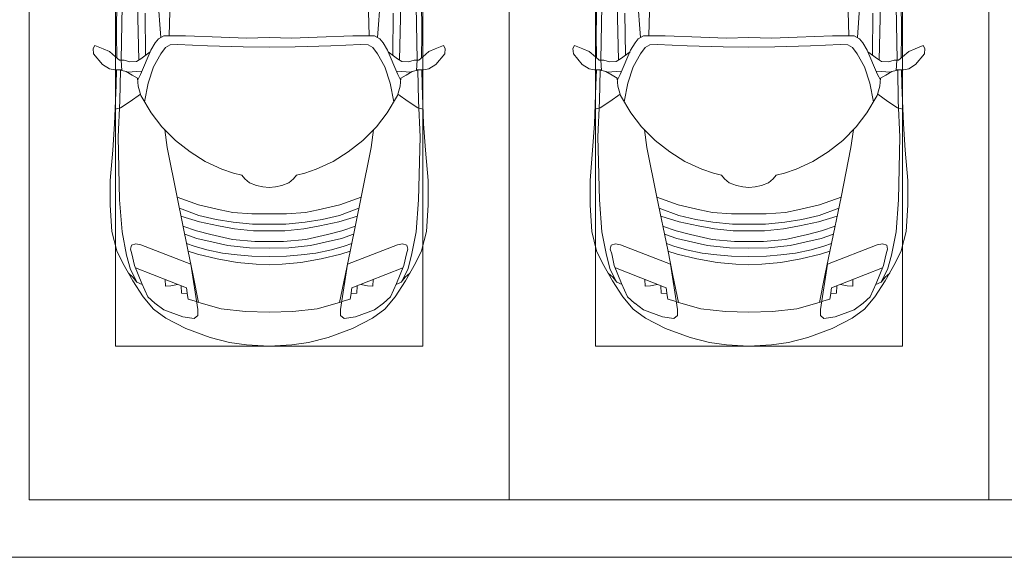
# Model space of a CAD drawing. Header units: millimetres. Extents: x -32229 to 169101, y -13689 to 125138.
# Tile 189 of 256: x 73685 to 78816, y 98750 to 101550. Entities that reach past the tile are written whole.
import ezdxf

# ---------------------------------------------------------------- set-up
doc = ezdxf.new("R2010")
doc.units = ezdxf.units.MM
for name, color, linetype, lineweight in [('A-DETL-GENF-OTLN', 7, 'Continuous', 18), ('A-FLOR-____-OTLN', 7, 'Continuous', 18), ('A-GENM-____-OTLN', 7, 'Continuous', 18), ('C-PRKG-____-OTLN', 7, 'Continuous', 18)]:
    doc.layers.add(name, color=color, linetype=linetype, lineweight=lineweight)

# ---------------------------------------------------------------- blocks, each defined once
blk = doc.blocks.new('АР_Машиноместо - 4900x2400_М__5300х2500_-V11--01 ЭМ')
at = {"layer": 'A-DETL-GENF-OTLN', "color": 253, "lineweight": 13, "true_color": 0xaaaaaa}
for p, q in [((1044.2, -818.6), (943.3, -845.1)), ((1132.7, -806), (1044.2, -818.6)), ((1250, -800), (1132.7, -806)), ((1250, -800), (1367.3, -806)), ((1367.3, -806), (1455.8, -818.6)), ((1455.8, -818.6), (1556.7, -845.1)), ((943.3, -845.1), (815.8, -891)), ((1556.7, -845.1), (1684.2, -891)), ((815.8, -891), (711.9, -946.2)), ((1684.2, -891), (1788.1, -946.2)), ((711.9, -946.2), (647.2, -992.8)), ((800.1, -952.6), (700.9, -989.1)), ((859, -944.1), (800.1, -952.6)), ((877.7, -958.9), (859, -944.1)), ((877.7, -991.4), (877.7, -958.9)), ((1622.3, -958.9), (1641, -944.1)), ((1622.3, -991.4), (1622.3, -958.9)), ((1641, -944.1), (1699.9, -952.6)), ((1699.9, -952.6), (1799.1, -989.1)), ((1788.1, -946.2), (1852.8, -992.8)), ((647.2, -992.8), (593.2, -1056.8)), ((654.7, -1024.4), (617.9, -1057.3)), ((700.9, -989.1), (655, -1024.3)), ((841.1, -1225.9), (877.7, -991.4)), ((1000.2, -994.5), (871.4, -1031.3)), ((1127.4, -979.8), (1000.2, -994.5)), ((1250, -977.6), (1127.4, -979.8)), ((1250, -977.6), (1372.6, -979.8)), ((1372.6, -979.8), (1499.8, -994.5)), ((1499.8, -994.5), (1628.6, -1031.3)), ((1658.9, -1225.9), (1622.3, -991.4)), ((1799.1, -989.1), (1845, -1024.3)), ((1845.3, -1024.4), (1882.1, -1057.3)), ((1852.8, -992.8), (1906.8, -1056.8)), ((593.2, -1056.8), (539.3, -1140.4)), ((617.9, -1057.3), (586.9, -1126.3)), ((882.6, -1027.5), (853.8, -1167.4)), ((1617.4, -1027.5), (1646.2, -1167.4)), ((1882.1, -1057.3), (1913.1, -1126.3)), ((1906.8, -1056.8), (1960.7, -1140.4)), ((586.9, -1126.3), (548.2, -1220.1)), ((589, -1121.6), (561.3, -1132.6)), ((1911, -1121.6), (1938.7, -1132.6)), ((1913.1, -1126.3), (1951.8, -1220.1)), ((539.3, -1140.4), (487.4, -1232.1)), ((540.4, -1159.6), (516.2, -1180.5)), ((561.3, -1132.6), (540.4, -1159.6)), ((853.8, -1167.4), (826.8, -1300.9)), ((1646.2, -1167.4), (1673.2, -1300.9)), ((1938.7, -1132.6), (1959.6, -1159.6)), ((1959.6, -1159.6), (1983.8, -1180.5)), ((1960.7, -1140.4), (2012.6, -1232.1)), ((548.2, -1220.1), (535, -1280.6)), ((580.7, -1327.1), (841.1, -1225.9)), ((1182.5, -1227.5), (1084.1, -1236)), ((1250, -1223.7), (1182.5, -1227.5)), ((1250, -1223.7), (1317.5, -1227.5)), ((1317.5, -1227.5), (1415.9, -1236)), ((1919.3, -1327.1), (1658.9, -1225.9)), ((1951.8, -1220.1), (1965, -1280.6)), ((487.4, -1232.1), (455.7, -1296.1)), ((535, -1280.6), (527.2, -1305.2)), ((876.3, -1278.7), (828.3, -1293.7)), ((978.6, -1254.6), (876.3, -1278.7)), ((1084.1, -1236), (978.6, -1254.6)), ((1083.6, -1274.6), (1007.1, -1283.7)), ((1159.1, -1267.9), (1083.6, -1274.6)), ((1250, -1266.6), (1159.1, -1267.9)), ((1250, -1266.6), (1340.9, -1267.9)), ((1340.9, -1267.9), (1416.4, -1274.6)), ((1415.9, -1236), (1521.4, -1254.6)), ((1416.4, -1274.6), (1492.9, -1283.7)), ((1521.4, -1254.6), (1623.7, -1278.7)), ((1623.7, -1278.7), (1671.7, -1293.7)), ((1965, -1280.6), (1972.8, -1305.2)), ((2012.6, -1232.1), (2044.3, -1296.1)), ((455.7, -1296.1), (430.8, -1396.6)), ((527.2, -1305.2), (531.8, -1326)), ((531.8, -1326), (554.4, -1333.3)), ((554.4, -1333.3), (580.7, -1327.1)), ((826.8, -1300.9), (770, -1576.5)), ((859.1, -1321.2), (819.9, -1334.4)), ((925.2, -1301.6), (859.1, -1321.2)), ((1007.1, -1283.7), (925.2, -1301.6)), ((1035, -1323.2), (958.3, -1341.1)), ((1148.3, -1312.4), (1035, -1323.2)), ((1250, -1309.3), (1148.3, -1312.4)), ((1250, -1309.3), (1351.7, -1312.4)), ((1351.7, -1312.4), (1465, -1323.2)), ((1465, -1323.2), (1541.7, -1341.1)), ((1492.9, -1283.7), (1574.8, -1301.6)), ((1574.8, -1301.6), (1640.9, -1321.2)), ((1640.9, -1321.2), (1680.1, -1334.4)), ((1673.2, -1300.9), (1730, -1576.5)), ((1945.6, -1333.3), (1919.3, -1327.1)), ((1968.2, -1326), (1945.6, -1333.3)), ((1972.8, -1305.2), (1968.2, -1326)), ((2044.3, -1296.1), (2069.2, -1396.6)), ((873.8, -1361.2), (809.9, -1383.1)), ((945.3, -1380.6), (871.4, -1401.1)), ((958.3, -1341.1), (873.8, -1361.2)), ((1059, -1354.8), (945.3, -1380.6)), ((1174.5, -1344.2), (1059, -1354.8)), ((1250, -1344.9), (1174.5, -1344.2)), ((1250, -1344.9), (1325.5, -1344.2)), ((1325.5, -1344.2), (1441, -1354.8)), ((1441, -1354.8), (1554.7, -1380.6)), ((1541.7, -1341.1), (1626.2, -1361.2)), ((1554.7, -1380.6), (1628.6, -1401.1)), ((1626.2, -1361.2), (1690.1, -1383.1)), ((430.8, -1396.6), (422, -1534.1)), ((871.4, -1401.1), (800.5, -1424.6)), ((986.2, -1425.6), (887, -1446.5)), ((1070, -1410.4), (986.2, -1425.6)), ((1163.9, -1435.1), (1061.9, -1445.7)), ((1168.3, -1399.8), (1070, -1410.4)), ((1250, -1435.1), (1163.9, -1435.1)), ((1250, -1400.1), (1168.3, -1399.8)), ((1250, -1400.1), (1331.7, -1399.8)), ((1250, -1435.1), (1336.1, -1435.1)), ((1331.7, -1399.8), (1430, -1410.4)), ((1336.1, -1435.1), (1438.1, -1445.7)), ((1430, -1410.4), (1513.8, -1425.6)), ((1513.8, -1425.6), (1613, -1446.5)), ((1628.6, -1401.1), (1699.5, -1424.6)), ((2069.2, -1396.6), (2078, -1534.1)), ((884.3, -1480.8), (782, -1518.1)), ((887, -1446.5), (790.4, -1477.3)), ((973.4, -1459.7), (884.3, -1480.8)), ((1061.9, -1445.7), (973.4, -1459.7)), ((1438.1, -1445.7), (1526.6, -1459.7)), ((1526.6, -1459.7), (1615.7, -1480.8)), ((1613, -1446.5), (1709.6, -1477.3)), ((1615.7, -1480.8), (1718, -1518.1)), ((422, -1534.1), (422, -1662.9)), ((881.7, -1536.4), (770, -1576.5)), ((994.9, -1509.3), (881.7, -1536.4)), ((1060, -1496.1), (994.9, -1509.3)), ((1159.3, -1489.1), (1060, -1496.1)), ((1250, -1488.3), (1159.3, -1489.1)), ((1250, -1488.3), (1340.7, -1489.1)), ((1340.7, -1489.1), (1440, -1496.1)), ((1440, -1496.1), (1505.1, -1509.3)), ((1505.1, -1509.3), (1618.3, -1536.4)), ((1618.3, -1536.4), (1730, -1576.5)), ((2078, -1534.1), (2078, -1662.9)), ((770, -1576.5), (718.3, -1834.2)), ((1730, -1576.5), (1781.7, -1834.2)), ((1184.7, -1635.7), (1147.5, -1650.5)), ((1217.8, -1629.1), (1184.7, -1635.7)), ((1217.8, -1629.1), (1250, -1626.8)), ((1282.2, -1629.1), (1250, -1626.8)), ((1282.2, -1629.1), (1315.3, -1635.7)), ((1315.3, -1635.7), (1352.5, -1650.5)), ((422, -1662.9), (434.8, -1820.7)), ((1107.2, -1689.8), (1064.9, -1700.5)), ((1123.5, -1670.9), (1107.2, -1689.8)), ((1147.5, -1650.5), (1123.5, -1670.9)), ((1352.5, -1650.5), (1376.5, -1670.9)), ((1376.5, -1670.9), (1392.8, -1689.8)), ((1392.8, -1689.8), (1435.1, -1700.5)), ((2078, -1662.9), (2065.2, -1820.7)), ((1004.2, -1721.4), (917, -1761.1)), ((1064.9, -1700.5), (1004.2, -1721.4)), ((1435.1, -1700.5), (1495.8, -1721.4)), ((1495.8, -1721.4), (1583, -1761.1)), ((917, -1761.1), (837.5, -1812.1)), ((1583, -1761.1), (1662.5, -1812.1)), ((434.8, -1820.7), (444.9, -1956.8)), ((718.3, -1834.2), (705.7, -1926.7)), ((837.5, -1812.1), (761.1, -1871.7)), ((1662.5, -1812.1), (1738.9, -1871.7)), ((1781.7, -1834.2), (1794.3, -1926.7)), ((2065.2, -1820.7), (2055.1, -1956.8)), ((761.1, -1871.7), (690.7, -1941.6)), ((1738.9, -1871.7), (1809.3, -1941.6)), ((690.7, -1941.6), (634.6, -2015)), ((1809.3, -1941.6), (1865.4, -2015)), ((444.9, -1956.8), (453, -2159.1)), ((2055.1, -1956.8), (2047, -2159.1)), ((475.1, -2041), (447.5, -2034.4)), ((525.5, -2074.6), (475.1, -2041)), ((634.6, -2015), (580.7, -2105.7)), ((1865.4, -2015), (1919.3, -2105.7)), ((1974.5, -2074.6), (2024.9, -2041)), ((2024.9, -2041), (2052.5, -2034.4)), ((578.8, -2112.6), (525.5, -2074.6)), ((619.7, -2168.6), (600.3, -2072.7)), ((1880.3, -2168.6), (1899.7, -2072.7)), ((1921.2, -2112.6), (1974.5, -2074.6)), ((567.1, -2153.8), (564.3, -2195.4)), ((580.7, -2105.7), (567.1, -2153.8)), ((1919.3, -2105.7), (1932.9, -2153.8)), ((1932.9, -2153.8), (1935.7, -2195.4)), ((453, -2159.1), (455, -2238.9)), ((564.3, -2195.4), (536.7, -2211.8)), ((579.9, -2213.8), (564.9, -2186.5)), ((647.3, -2254.2), (619.7, -2168.6)), ((1852.7, -2254.2), (1880.3, -2168.6)), ((1920.1, -2213.8), (1935.1, -2186.5)), ((1935.7, -2195.4), (1963.3, -2211.8)), ((2047, -2159.1), (2045, -2238.9)), ((381.7, -2266.4), (417.4, -2243.4)), ((417.4, -2243.4), (445.1, -2238.7)), ((445.1, -2238.7), (481.8, -2239.5)), ((505.1, -2230), (467.5, -2239.2)), ((482, -2235.6), (479.1, -2288.7)), ((536.7, -2211.8), (505.1, -2230)), ((586.6, -2231.3), (510.1, -2227.1)), ((600.8, -2263), (579.9, -2213.8)), ((685.1, -2322.3), (647.3, -2254.2)), ((1814.9, -2322.3), (1852.7, -2254.2)), ((1899.2, -2263), (1920.1, -2213.8)), ((1913.4, -2231.3), (1989.9, -2227.1)), ((1963.3, -2211.8), (1994.9, -2230)), ((1994.9, -2230), (2032.5, -2239.2)), ((2018, -2235.6), (2020.9, -2288.7)), ((2054.9, -2238.7), (2018.2, -2239.5)), ((2082.6, -2243.4), (2054.9, -2238.7)), ((2118.3, -2266.4), (2082.6, -2243.4)), ((335.2, -2322.3), (381.7, -2266.4)), ((449.8, -2306.1), (417.4, -2333.8)), ((470, -2290), (449.8, -2306.1)), ((454.5, -2423.6), (456, -2301.1)), ((493.6, -2288.6), (470, -2290)), ((523.3, -2281.2), (493.6, -2288.6)), ((559, -2282.6), (523.3, -2281.2)), ((580.6, -2296), (559, -2282.6)), ((630.6, -2332.9), (580.6, -2296)), ((633.8, -2340.5), (600.8, -2263)), ((1866.2, -2340.5), (1899.2, -2263)), ((1869.4, -2332.9), (1919.4, -2296)), ((1919.4, -2296), (1941, -2282.6)), ((1941, -2282.6), (1976.7, -2281.2)), ((1976.7, -2281.2), (2006.4, -2288.6)), ((2006.4, -2288.6), (2030, -2290)), ((2030, -2290), (2050.2, -2306.1)), ((2045.5, -2423.6), (2044, -2301.1)), ((2050.2, -2306.1), (2082.6, -2333.8)), ((2164.8, -2322.3), (2118.3, -2266.4)), ((333.1, -2350.6), (335.2, -2322.3)), ((341.2, -2366.2), (333.1, -2350.6)), ((384.4, -2347.9), (341.2, -2366.2)), ((417.4, -2333.8), (384.4, -2347.9)), ((603.5, -2534.3), (606.1, -2314.9)), ((656.7, -2380.3), (633.8, -2340.5)), ((710, -2355.4), (685.1, -2322.3)), ((734.3, -2368.8), (710, -2355.4)), ((1115.2, -2358.7), (929.1, -2364.1)), ((1250, -2357.8), (1115.2, -2358.7)), ((1250, -2357.8), (1384.8, -2358.7)), ((1384.8, -2358.7), (1570.9, -2364.1)), ((1765.7, -2368.8), (1790, -2355.4)), ((1790, -2355.4), (1814.9, -2322.3)), ((1843.3, -2380.3), (1866.2, -2340.5)), ((1896.5, -2534.3), (1893.9, -2314.9)), ((2082.6, -2333.8), (2115.6, -2347.9)), ((2115.6, -2347.9), (2158.8, -2366.2)), ((2158.8, -2366.2), (2166.9, -2350.6)), ((2166.9, -2350.6), (2164.8, -2322.3)), ((672.8, -2399.7), (656.7, -2380.3)), ((684.8, -2406.5), (667.8, -2638.3)), ((700.6, -2415.4), (672.8, -2399.7)), ((772.7, -2371.5), (734.3, -2368.8)), ((929.1, -2364.1), (772.7, -2371.5)), ((999.2, -2409.3), (813.8, -2416.7)), ((1132.7, -2404.6), (999.2, -2409.3)), ((1250, -2406.6), (1132.7, -2404.6)), ((1250, -2406.6), (1367.3, -2404.6)), ((1367.3, -2404.6), (1500.8, -2409.3)), ((1500.8, -2409.3), (1686.2, -2416.7)), ((1570.9, -2364.1), (1727.3, -2371.5)), ((1727.3, -2371.5), (1765.7, -2368.8)), ((1799.4, -2415.4), (1827.2, -2399.7)), ((1815.2, -2406.5), (1832.2, -2638.3)), ((1827.2, -2399.7), (1843.3, -2380.3)), ((456.8, -2613.6), (454.5, -2423.6)), ((813.8, -2416.7), (700.6, -2415.4)), ((1686.2, -2416.7), (1799.4, -2415.4)), ((2043.2, -2613.6), (2045.5, -2423.6))]:
    blk.add_line(p, q, dxfattribs=at)
at = {"layer": 'A-DETL-GENF-OTLN', "color": 254, "lineweight": 13, "true_color": 0xd4d4d4}
for p, q in [((792.9, -1076.2), (791.2, -1114.5)), ((823.3, -1074.4), (792.9, -1076.2)), ((824.1, -1063.7), (818.8, -1102.9)), ((827.7, -1045), (824.1, -1063.7)), ((871.3, -1031.9), (827.7, -1045)), ((1628.7, -1031.9), (1672.3, -1045)), ((1672.3, -1045), (1675.9, -1063.7)), ((1675.9, -1063.7), (1681.2, -1102.9)), ((1676.7, -1074.4), (1707.1, -1076.2)), ((1707.1, -1076.2), (1708.8, -1114.5)), ((818.8, -1102.9), (554, -1208.1)), ((709.1, -1112.7), (708.2, -1146.9)), ((737.7, -1113.6), (709.1, -1112.7)), ((772.6, -1121.3), (737.7, -1113.6)), ((1681.2, -1102.9), (1946, -1208.1)), ((1727.4, -1121.3), (1762.3, -1113.6)), ((1762.3, -1113.6), (1790.9, -1112.7)), ((1790.9, -1112.7), (1791.8, -1146.9)), ((561.7, -1132.1), (527.9, -1198.6)), ((1938.3, -1132.1), (1972.1, -1198.6)), ((527.9, -1198.6), (507.4, -1274.3)), ((1972.1, -1198.6), (1992.6, -1274.3)), ((507.4, -1274.3), (483.4, -1395.6)), ((1992.6, -1274.3), (2016.6, -1395.6)), ((483.4, -1395.6), (470.9, -1561.4)), ((2016.6, -1395.6), (2029.1, -1561.4)), ((470.9, -1561.4), (462.8, -1889.5)), ((2029.1, -1561.4), (2037.2, -1889.5)), ((462.8, -1889.5), (471.8, -2077.7)), ((2037.2, -1889.5), (2028.2, -2077.7)), ((471.8, -2077.7), (474.5, -2239.3)), ((2028.2, -2077.7), (2025.5, -2239.3)), ((483.3, -2571.4), (478, -2290)), ((570.6, -2291.4), (564.4, -2580.5)), ((1929.4, -2291.4), (1935.6, -2580.5)), ((2016.7, -2571.4), (2022, -2290)), ((728.4, -2415.7), (733.8, -2606.7)), ((1771.6, -2415.7), (1766.2, -2606.7))]:
    blk.add_line(p, q, dxfattribs=at)
at = {"layer": 'C-PRKG-____-OTLN', "color": 253, "lineweight": 13, "true_color": 0xaaaaaa}
for p, q in [((2500, 0), (0, 0)), ((0, 0), (0, -5300)), ((2500, 0), (2500, -5300)), ((450, -800), (450, -4500)), ((450, -800), (2050, -800)), ((2050, -800), (2050, -4500))]:
    blk.add_line(p, q, dxfattribs=at)
blk = doc.blocks.new('АР_Машиноместо - 4900x2400_М__5300х2500_-3113489--01 ЭМ')
at = {"layer": 'A-DETL-GENF-OTLN', "color": 253, "lineweight": 13, "true_color": 0xaaaaaa}
for p, q in [((684.8, 2406.5), (667.8, 2638.3)), ((1815.2, 2406.5), (1832.2, 2638.3)), ((456.8, 2613.6), (454.5, 2423.6)), ((2043.2, 2613.6), (2045.5, 2423.6)), ((603.5, 2534.3), (606.1, 2314.9)), ((1896.5, 2534.3), (1893.9, 2314.9)), ((454.5, 2423.6), (456, 2301.1)), ((700.6, 2415.4), (672.8, 2399.7)), ((813.8, 2416.7), (700.6, 2415.4)), ((999.2, 2409.3), (813.8, 2416.7)), ((1500.8, 2409.3), (1686.2, 2416.7)), ((1686.2, 2416.7), (1799.4, 2415.4)), ((1799.4, 2415.4), (1827.2, 2399.7)), ((2045.5, 2423.6), (2044, 2301.1)), ((341.2, 2366.2), (333.1, 2350.6)), ((384.4, 2347.9), (341.2, 2366.2)), ((656.7, 2380.3), (633.8, 2340.5)), ((672.8, 2399.7), (656.7, 2380.3)), ((734.3, 2368.8), (710, 2355.4)), ((772.7, 2371.5), (734.3, 2368.8)), ((929.1, 2364.1), (772.7, 2371.5)), ((1115.2, 2358.7), (929.1, 2364.1)), ((1132.7, 2404.6), (999.2, 2409.3)), ((1250, 2406.6), (1132.7, 2404.6)), ((1250, 2406.6), (1367.3, 2404.6)), ((1367.3, 2404.6), (1500.8, 2409.3)), ((1384.8, 2358.7), (1570.9, 2364.1)), ((1570.9, 2364.1), (1727.3, 2371.5)), ((1727.3, 2371.5), (1765.7, 2368.8)), ((1765.7, 2368.8), (1790, 2355.4)), ((1827.2, 2399.7), (1843.3, 2380.3)), ((1843.3, 2380.3), (1866.2, 2340.5)), ((2115.6, 2347.9), (2158.8, 2366.2)), ((2158.8, 2366.2), (2166.9, 2350.6)), ((333.1, 2350.6), (335.2, 2322.3)), ((335.2, 2322.3), (381.7, 2266.4)), ((417.4, 2333.8), (384.4, 2347.9)), ((449.8, 2306.1), (417.4, 2333.8)), ((630.6, 2332.9), (580.6, 2296)), ((633.8, 2340.5), (600.8, 2263)), ((685.1, 2322.3), (647.3, 2254.2)), ((710, 2355.4), (685.1, 2322.3)), ((1250, 2357.8), (1115.2, 2358.7)), ((1250, 2357.8), (1384.8, 2358.7)), ((1790, 2355.4), (1814.9, 2322.3)), ((1814.9, 2322.3), (1852.7, 2254.2)), ((1866.2, 2340.5), (1899.2, 2263)), ((1869.4, 2332.9), (1919.4, 2296)), ((2050.2, 2306.1), (2082.6, 2333.8)), ((2082.6, 2333.8), (2115.6, 2347.9)), ((2164.8, 2322.3), (2118.3, 2266.4)), ((2166.9, 2350.6), (2164.8, 2322.3)), ((381.7, 2266.4), (417.4, 2243.4)), ((470, 2290), (449.8, 2306.1)), ((493.6, 2288.6), (470, 2290)), ((482, 2235.6), (479.1, 2288.7)), ((523.3, 2281.2), (493.6, 2288.6)), ((559, 2282.6), (523.3, 2281.2)), ((580.6, 2296), (559, 2282.6)), ((600.8, 2263), (579.9, 2213.8)), ((1899.2, 2263), (1920.1, 2213.8)), ((1919.4, 2296), (1941, 2282.6)), ((1941, 2282.6), (1976.7, 2281.2)), ((1976.7, 2281.2), (2006.4, 2288.6)), ((2006.4, 2288.6), (2030, 2290)), ((2018, 2235.6), (2020.9, 2288.7)), ((2030, 2290), (2050.2, 2306.1)), ((2118.3, 2266.4), (2082.6, 2243.4)), ((417.4, 2243.4), (445.1, 2238.7)), ((445.1, 2238.7), (481.8, 2239.5)), ((453, 2159.1), (455, 2238.9)), ((505.1, 2230), (467.5, 2239.2)), ((536.7, 2211.8), (505.1, 2230)), ((586.6, 2231.3), (510.1, 2227.1)), ((564.3, 2195.4), (536.7, 2211.8)), ((579.9, 2213.8), (564.9, 2186.5)), ((647.3, 2254.2), (619.7, 2168.6)), ((1852.7, 2254.2), (1880.3, 2168.6)), ((1913.4, 2231.3), (1989.9, 2227.1)), ((1920.1, 2213.8), (1935.1, 2186.5)), ((1935.7, 2195.4), (1963.3, 2211.8)), ((1963.3, 2211.8), (1994.9, 2230)), ((1994.9, 2230), (2032.5, 2239.2)), ((2054.9, 2238.7), (2018.2, 2239.5)), ((2047, 2159.1), (2045, 2238.9)), ((2082.6, 2243.4), (2054.9, 2238.7)), ((444.9, 1956.8), (453, 2159.1)), ((567.1, 2153.8), (564.3, 2195.4)), ((619.7, 2168.6), (600.3, 2072.7)), ((1880.3, 2168.6), (1899.7, 2072.7)), ((1932.9, 2153.8), (1935.7, 2195.4)), ((2055.1, 1956.8), (2047, 2159.1)), ((578.8, 2112.6), (525.5, 2074.6)), ((580.7, 2105.7), (567.1, 2153.8)), ((634.6, 2015), (580.7, 2105.7)), ((1865.4, 2015), (1919.3, 2105.7)), ((1919.3, 2105.7), (1932.9, 2153.8)), ((1921.2, 2112.6), (1974.5, 2074.6)), ((525.5, 2074.6), (475.1, 2041)), ((1974.5, 2074.6), (2024.9, 2041)), ((475.1, 2041), (447.5, 2034.4)), ((690.7, 1941.6), (634.6, 2015)), ((1809.3, 1941.6), (1865.4, 2015)), ((2024.9, 2041), (2052.5, 2034.4)), ((434.8, 1820.7), (444.9, 1956.8)), ((2065.2, 1820.7), (2055.1, 1956.8)), ((761.1, 1871.7), (690.7, 1941.6)), ((718.3, 1834.2), (705.7, 1926.7)), ((1738.9, 1871.7), (1809.3, 1941.6)), ((1781.7, 1834.2), (1794.3, 1926.7)), ((837.5, 1812.1), (761.1, 1871.7)), ((1662.5, 1812.1), (1738.9, 1871.7)), ((422, 1662.9), (434.8, 1820.7)), ((770, 1576.5), (718.3, 1834.2)), ((917, 1761.1), (837.5, 1812.1)), ((1583, 1761.1), (1662.5, 1812.1)), ((1730, 1576.5), (1781.7, 1834.2)), ((2078, 1662.9), (2065.2, 1820.7)), ((1004.2, 1721.4), (917, 1761.1)), ((1495.8, 1721.4), (1583, 1761.1)), ((1064.9, 1700.5), (1004.2, 1721.4)), ((1107.2, 1689.8), (1064.9, 1700.5)), ((1392.8, 1689.8), (1435.1, 1700.5)), ((1435.1, 1700.5), (1495.8, 1721.4)), ((422, 1534.1), (422, 1662.9)), ((1123.5, 1670.9), (1107.2, 1689.8)), ((1147.5, 1650.5), (1123.5, 1670.9)), ((1184.7, 1635.7), (1147.5, 1650.5)), ((1315.3, 1635.7), (1352.5, 1650.5)), ((1352.5, 1650.5), (1376.5, 1670.9)), ((1376.5, 1670.9), (1392.8, 1689.8)), ((2078, 1534.1), (2078, 1662.9)), ((1217.8, 1629.1), (1184.7, 1635.7)), ((1217.8, 1629.1), (1250, 1626.8)), ((1282.2, 1629.1), (1250, 1626.8)), ((1282.2, 1629.1), (1315.3, 1635.7)), ((826.8, 1300.9), (770, 1576.5)), ((881.7, 1536.4), (770, 1576.5)), ((1618.3, 1536.4), (1730, 1576.5)), ((1673.2, 1300.9), (1730, 1576.5)), ((430.8, 1396.6), (422, 1534.1)), ((884.3, 1480.8), (782, 1518.1)), ((994.9, 1509.3), (881.7, 1536.4)), ((1060, 1496.1), (994.9, 1509.3)), ((1159.3, 1489.1), (1060, 1496.1)), ((1250, 1488.3), (1159.3, 1489.1)), ((1250, 1488.3), (1340.7, 1489.1)), ((1340.7, 1489.1), (1440, 1496.1)), ((1440, 1496.1), (1505.1, 1509.3)), ((1505.1, 1509.3), (1618.3, 1536.4)), ((1615.7, 1480.8), (1718, 1518.1)), ((2069.2, 1396.6), (2078, 1534.1)), ((887, 1446.5), (790.4, 1477.3)), ((973.4, 1459.7), (884.3, 1480.8)), ((986.2, 1425.6), (887, 1446.5)), ((1061.9, 1445.7), (973.4, 1459.7)), ((1163.9, 1435.1), (1061.9, 1445.7)), ((1336.1, 1435.1), (1438.1, 1445.7)), ((1438.1, 1445.7), (1526.6, 1459.7)), ((1513.8, 1425.6), (1613, 1446.5)), ((1526.6, 1459.7), (1615.7, 1480.8)), ((1613, 1446.5), (1709.6, 1477.3)), ((455.7, 1296.1), (430.8, 1396.6)), ((871.4, 1401.1), (800.5, 1424.6)), ((945.3, 1380.6), (871.4, 1401.1)), ((1070, 1410.4), (986.2, 1425.6)), ((1168.3, 1399.8), (1070, 1410.4)), ((1250, 1435.1), (1163.9, 1435.1)), ((1250, 1400.1), (1168.3, 1399.8)), ((1250, 1435.1), (1336.1, 1435.1)), ((1250, 1400.1), (1331.7, 1399.8)), ((1331.7, 1399.8), (1430, 1410.4)), ((1430, 1410.4), (1513.8, 1425.6)), ((1554.7, 1380.6), (1628.6, 1401.1)), ((1628.6, 1401.1), (1699.5, 1424.6)), ((2044.3, 1296.1), (2069.2, 1396.6)), ((873.8, 1361.2), (809.9, 1383.1)), ((859.1, 1321.2), (819.9, 1334.4)), ((958.3, 1341.1), (873.8, 1361.2)), ((1059, 1354.8), (945.3, 1380.6)), ((1035, 1323.2), (958.3, 1341.1)), ((1174.5, 1344.2), (1059, 1354.8)), ((1250, 1344.9), (1174.5, 1344.2)), ((1250, 1344.9), (1325.5, 1344.2)), ((1325.5, 1344.2), (1441, 1354.8)), ((1441, 1354.8), (1554.7, 1380.6)), ((1465, 1323.2), (1541.7, 1341.1)), ((1541.7, 1341.1), (1626.2, 1361.2)), ((1626.2, 1361.2), (1690.1, 1383.1)), ((1640.9, 1321.2), (1680.1, 1334.4)), ((487.4, 1232.1), (455.7, 1296.1)), ((527.2, 1305.2), (531.8, 1326)), ((535, 1280.6), (527.2, 1305.2)), ((531.8, 1326), (554.4, 1333.3)), ((554.4, 1333.3), (580.7, 1327.1)), ((580.7, 1327.1), (841.1, 1225.9)), ((853.8, 1167.4), (826.8, 1300.9)), ((876.3, 1278.7), (828.3, 1293.7)), ((925.2, 1301.6), (859.1, 1321.2)), ((1007.1, 1283.7), (925.2, 1301.6)), ((1083.6, 1274.6), (1007.1, 1283.7)), ((1148.3, 1312.4), (1035, 1323.2)), ((1250, 1309.3), (1148.3, 1312.4)), ((1250, 1309.3), (1351.7, 1312.4)), ((1351.7, 1312.4), (1465, 1323.2)), ((1416.4, 1274.6), (1492.9, 1283.7)), ((1492.9, 1283.7), (1574.8, 1301.6)), ((1574.8, 1301.6), (1640.9, 1321.2)), ((1623.7, 1278.7), (1671.7, 1293.7)), ((1646.2, 1167.4), (1673.2, 1300.9)), ((1919.3, 1327.1), (1658.9, 1225.9)), ((1945.6, 1333.3), (1919.3, 1327.1)), ((1968.2, 1326), (1945.6, 1333.3)), ((1965, 1280.6), (1972.8, 1305.2)), ((1972.8, 1305.2), (1968.2, 1326)), ((2012.6, 1232.1), (2044.3, 1296.1)), ((539.3, 1140.4), (487.4, 1232.1)), ((548.2, 1220.1), (535, 1280.6)), ((978.6, 1254.6), (876.3, 1278.7)), ((1084.1, 1236), (978.6, 1254.6)), ((1159.1, 1267.9), (1083.6, 1274.6)), ((1182.5, 1227.5), (1084.1, 1236)), ((1250, 1266.6), (1159.1, 1267.9)), ((1250, 1266.6), (1340.9, 1267.9)), ((1317.5, 1227.5), (1415.9, 1236)), ((1340.9, 1267.9), (1416.4, 1274.6)), ((1415.9, 1236), (1521.4, 1254.6)), ((1521.4, 1254.6), (1623.7, 1278.7)), ((1951.8, 1220.1), (1965, 1280.6)), ((1960.7, 1140.4), (2012.6, 1232.1)), ((540.4, 1159.6), (516.2, 1180.5)), ((586.9, 1126.3), (548.2, 1220.1)), ((841.1, 1225.9), (877.7, 991.4)), ((1250, 1223.7), (1182.5, 1227.5)), ((1250, 1223.7), (1317.5, 1227.5)), ((1658.9, 1225.9), (1622.3, 991.4)), ((1913.1, 1126.3), (1951.8, 1220.1)), ((1959.6, 1159.6), (1983.8, 1180.5)), ((593.2, 1056.8), (539.3, 1140.4)), ((561.3, 1132.6), (540.4, 1159.6)), ((589, 1121.6), (561.3, 1132.6)), ((882.6, 1027.5), (853.8, 1167.4)), ((1617.4, 1027.5), (1646.2, 1167.4)), ((1906.8, 1056.8), (1960.7, 1140.4)), ((1911, 1121.6), (1938.7, 1132.6)), ((1938.7, 1132.6), (1959.6, 1159.6)), ((617.9, 1057.3), (586.9, 1126.3)), ((1882.1, 1057.3), (1913.1, 1126.3)), ((647.2, 992.8), (593.2, 1056.8)), ((654.7, 1024.4), (617.9, 1057.3)), ((1000.2, 994.5), (871.4, 1031.3)), ((1499.8, 994.5), (1628.6, 1031.3)), ((1845.3, 1024.4), (1882.1, 1057.3)), ((1852.8, 992.8), (1906.8, 1056.8)), ((711.9, 946.2), (647.2, 992.8)), ((700.9, 989.1), (655, 1024.3)), ((800.1, 952.6), (700.9, 989.1)), ((877.7, 991.4), (877.7, 958.9)), ((1127.4, 979.8), (1000.2, 994.5)), ((1250, 977.6), (1127.4, 979.8)), ((1250, 977.6), (1372.6, 979.8)), ((1372.6, 979.8), (1499.8, 994.5)), ((1622.3, 991.4), (1622.3, 958.9)), ((1699.9, 952.6), (1799.1, 989.1)), ((1788.1, 946.2), (1852.8, 992.8)), ((1799.1, 989.1), (1845, 1024.3)), ((815.8, 891), (711.9, 946.2)), ((859, 944.1), (800.1, 952.6)), ((877.7, 958.9), (859, 944.1)), ((1622.3, 958.9), (1641, 944.1)), ((1641, 944.1), (1699.9, 952.6)), ((1684.2, 891), (1788.1, 946.2)), ((943.3, 845.1), (815.8, 891)), ((1556.7, 845.1), (1684.2, 891)), ((1044.2, 818.6), (943.3, 845.1)), ((1455.8, 818.6), (1556.7, 845.1)), ((1132.7, 806), (1044.2, 818.6)), ((1250, 800), (1132.7, 806)), ((1250, 800), (1367.3, 806)), ((1367.3, 806), (1455.8, 818.6))]:
    blk.add_line(p, q, dxfattribs=at)
at = {"layer": 'A-DETL-GENF-OTLN', "color": 254, "lineweight": 13, "true_color": 0xd4d4d4}
for p, q in [((483.3, 2571.4), (478, 2290)), ((570.6, 2291.4), (564.4, 2580.5)), ((728.4, 2415.7), (733.8, 2606.7)), ((1771.6, 2415.7), (1766.2, 2606.7)), ((1929.4, 2291.4), (1935.6, 2580.5)), ((2016.7, 2571.4), (2022, 2290)), ((471.8, 2077.7), (474.5, 2239.3)), ((2028.2, 2077.7), (2025.5, 2239.3)), ((462.8, 1889.5), (471.8, 2077.7)), ((2037.2, 1889.5), (2028.2, 2077.7)), ((470.9, 1561.4), (462.8, 1889.5)), ((2029.1, 1561.4), (2037.2, 1889.5)), ((483.4, 1395.6), (470.9, 1561.4)), ((2016.6, 1395.6), (2029.1, 1561.4)), ((507.4, 1274.3), (483.4, 1395.6)), ((1992.6, 1274.3), (2016.6, 1395.6)), ((527.9, 1198.6), (507.4, 1274.3)), ((1972.1, 1198.6), (1992.6, 1274.3)), ((561.7, 1132.1), (527.9, 1198.6)), ((818.8, 1102.9), (554, 1208.1)), ((1681.2, 1102.9), (1946, 1208.1)), ((1938.3, 1132.1), (1972.1, 1198.6)), ((709.1, 1112.7), (708.2, 1146.9)), ((1790.9, 1112.7), (1791.8, 1146.9)), ((737.7, 1113.6), (709.1, 1112.7)), ((772.6, 1121.3), (737.7, 1113.6)), ((792.9, 1076.2), (791.2, 1114.5)), ((824.1, 1063.7), (818.8, 1102.9)), ((1675.9, 1063.7), (1681.2, 1102.9)), ((1707.1, 1076.2), (1708.8, 1114.5)), ((1727.4, 1121.3), (1762.3, 1113.6)), ((1762.3, 1113.6), (1790.9, 1112.7)), ((823.3, 1074.4), (792.9, 1076.2)), ((827.7, 1045), (824.1, 1063.7)), ((871.3, 1031.9), (827.7, 1045)), ((1628.7, 1031.9), (1672.3, 1045)), ((1672.3, 1045), (1675.9, 1063.7)), ((1676.7, 1074.4), (1707.1, 1076.2))]:
    blk.add_line(p, q, dxfattribs=at)
at = {"layer": 'C-PRKG-____-OTLN', "color": 253, "lineweight": 13, "true_color": 0xaaaaaa}
for p, q in [((0, 0), (0, 5300)), ((2500, 0), (2500, 5300)), ((450, 800), (450, 4500)), ((2050, 800), (2050, 4500)), ((450, 800), (2050, 800)), ((2500, 0), (0, 0))]:
    blk.add_line(p, q, dxfattribs=at)
blk = doc.blocks.new('АР-Заполнение деф_ шва - Д_ш_-4327394--01 ЭМ')
at = {"layer": 'A-GENM-____-OTLN', "color": 253, "lineweight": 13, "true_color": 0xaaaaaa}
blk.add_line((0, 25), (76270, 25), dxfattribs=at)
blk = doc.blocks.new('Наметкина 10_РД_АР_П_отсоединено_rvt-1--01 ЭМ')
at = {"layer": 'A-FLOR-____-OTLN', "color": 253, "lineweight": 13, "true_color": 0xaaaaaa}
blk.add_line((124255.3, 98750), (49635.3, 98750), dxfattribs=at)
at = {"layer": 'A-GENM-____-OTLN', "color": 253, "lineweight": 13, "true_color": 0xaaaaaa}
blk.add_blockref('АР-Заполнение деф_ шва - Д_ш_-4327394--01 ЭМ', (47985.3, 98725), dxfattribs=at)
at = {"layer": 'C-PRKG-____-OTLN', "color": 253, "lineweight": 13, "true_color": 0xaaaaaa}
for p in [(73735.3, 99050), (78735.3, 99050)]:
    blk.add_blockref('АР_Машиноместо - 4900x2400_М__5300х2500_-3113489--01 ЭМ', p, dxfattribs=at)
at = {"layer": 'C-PRKG-____-OTLN', "color": 253, "lineweight": 13, "true_color": 0xaaaaaa, "rotation": 180}
blk.add_blockref('АР_Машиноместо - 4900x2400_М__5300х2500_-V11--01 ЭМ', (78735.3, 99050), dxfattribs=at)

msp = doc.modelspace()

# ---------------------------------------------------------------- block references
at = {"lineweight": 5}
msp.add_blockref('Наметкина 10_РД_АР_П_отсоединено_rvt-1--01 ЭМ', (0, 0), dxfattribs=at)

doc.saveas('drawing.dxf')
